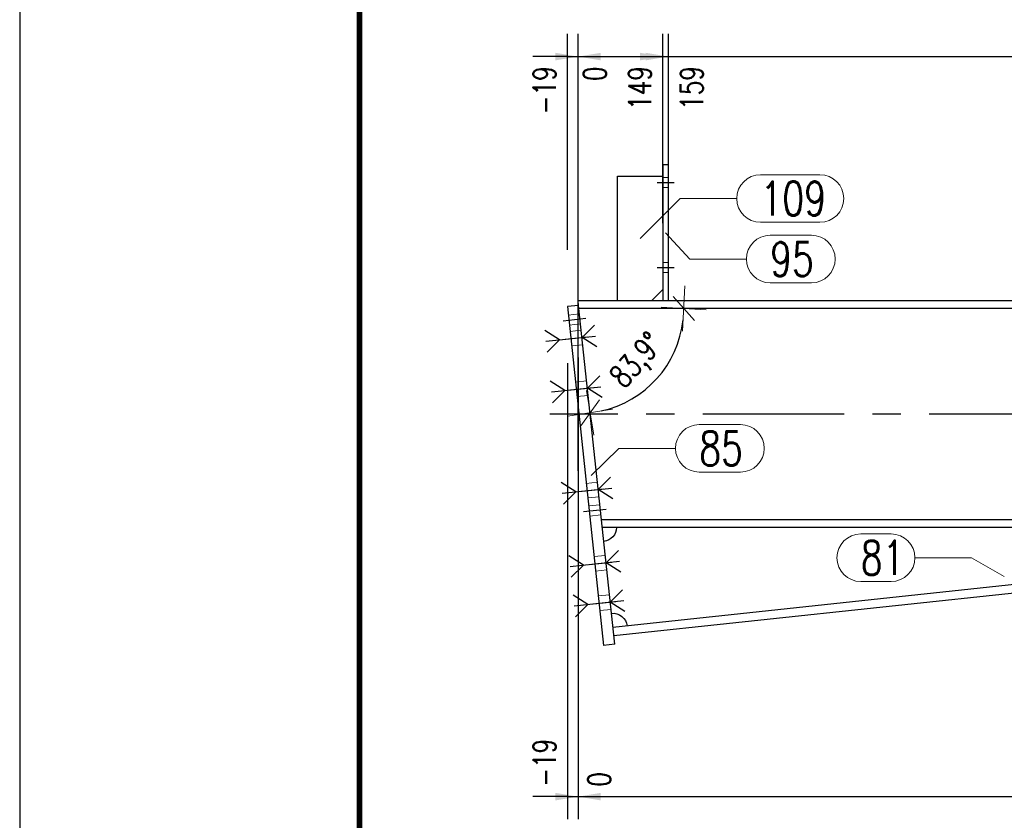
# Model space of a CAD drawing. Header units: millimetres. Extents: x 3526 to 4380, y 11541 to 12002.
# Tile 9 of 127: x 3528 to 3615, y 11625 to 11696. Entities that reach past the tile are written whole.
import ezdxf

# ---------------------------------------------------------------- set-up
doc = ezdxf.new("R2010")
doc.units = ezdxf.units.MM
doc.header["$LTSCALE"] = 10
doc.linetypes.add('HIDDEN', pattern=[0.375, 0.25, -0.125])
doc.linetypes.add('MITTE', pattern=[2, 1.25, -0.25, 0.25, -0.25])
doc.layers.get('Defpoints').update_dxf_attribs({"color": 1})
doc.layers.add('_FORMATKA', color=8, linetype='Continuous', plot=False)
for name, color, linetype, lineweight in [('_RAMKA', 7, 'Continuous', 35), ('PS_DIM', 4, 'Continuous', 13), ('PS_Hidden', 2, 'HIDDEN', 9), ('PS_Pos', 1, 'Continuous', 15), ('PS_SOLID', 7, 'Continuous', 30)]:
    doc.layers.add(name, color=color, linetype=linetype, lineweight=lineweight)
for name, color, linetype in [('PS_BOLT', 4, 'Continuous'), ('PS_MID', 5, 'MITTE'), ('PS_SHAPE', 3, 'Continuous')]:
    doc.layers.add(name, color=color, linetype=linetype)
doc.styles.add('simplex', font='simplex.shx', dxfattribs={"width": 0.75})
doc.dimstyles.new('1_20_GŁ_DS1-LS20', dxfattribs={"dimtxt": 2, "dimasz": 2, "dimexe": 2, "dimexo": 5, "dimgap": 1, "dimtad": 1, "dimjust": 4, "dimdec": 0, "dimlfac": 20, "dimtxsty": 'simplex', "dimblk1": 'NONE', "dimsah": 1, "dimcen": 2, "dimclrd": 256, "dimclre": 256, "dimclrt": 4, "dimadec": 1, "dimazin": 0, "dimtfac": 1, "dimtdec": 0, "dimtmove": 2, "dimatfit": 3, "dimfxl": 1, "dimarcsym": 0})
doc.dimstyles.new('1_20_PRZ', dxfattribs={"dimtxt": 2, "dimasz": 1, "dimexe": 2, "dimexo": 5, "dimgap": 1, "dimtad": 1, "dimdec": 0, "dimlfac": 20, "dimtxsty": 'simplex', "dimblk": 'dimznak', "dimcen": 2, "dimse1": 1, "dimse2": 1, "dimclrd": 256, "dimclrt": 4, "dimadec": 1, "dimazin": 0, "dimtfac": 1, "dimtdec": 0, "dimtix": 1, "dimtmove": 2, "dimatfit": 3, "dimldrblk": 'dim-grot', "dimfxl": 1, "dimarcsym": 0})

# ---------------------------------------------------------------- blocks, each defined once
blk = doc.blocks.new('dimznak')
at = {"color": 0}
for points in [[(0, 2), (0, -2)], [(-2, 0), (2, 0)]]:
    blk.add_lwpolyline(points, dxfattribs=at)
at = {"color": 2}
blk.add_lwpolyline([(1, 1), (-1, -1)], dxfattribs=at)
blk = doc.blocks.new('*D59')
at = {"layer": 'Defpoints', "color": 0, "transparency": 16777216}
for p in [(3576.995, 11670.829), (3577.024, 11670.552), (3660.459, 11670.552), (3582.206, 11662.886), (3580.189, 11640.899)]:
    blk.add_point(p, dxfattribs=at)
at = {"layer": 'PS_DIM', "lineweight": -2, "transparency": 16777216}
blk.add_arc((3577.024, 11670.552), 9.253, 282.28726, 353.80474, dxfattribs=at)
for p, rotation in [((3586.277, 11670.552), 86.90237159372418), ((3578.006, 11661.351), 189.1896311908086)]:
    blk.add_blockref('dimznak', p, dxfattribs=dict(at, rotation=rotation))
at = {"layer": 'PS_DIM', "color": 4, "transparency": 16777216, "insert": (3582.276, 11665.83), "char_height": 2, "attachment_point": 5, "rotation": 48.046, "style": 'simplex'}
blk.add_mtext('83,9°', dxfattribs=at)
blk = doc.blocks.new('dim-grot')
blk.add_hatch(color=256).paths.add_polyline_path([(0, 0), (-2, 0.5), (-2, -0.5)])
blk.add_lwpolyline([(0, 0), (-2, 0.5), (-2, -0.5), (0, 0)])
blk = doc.blocks.new('*D60')
at = {"layer": 'Defpoints', "color": 0, "transparency": 16777216}
for p in [(3579.087, 11651.227), (3660.459, 11651.227), (3649.883, 11649.846), (3619.801, 11649.701), (3580.03, 11642.391)]:
    blk.add_point(p, dxfattribs=at)
at = {"layer": 'PS_DIM', "lineweight": -2, "transparency": 16777216}
blk.add_arc((3662.822, 11651.227), 43.048, 181.33101, 184.76099, dxfattribs=at)
for p, rotation in [((3619.774, 11651.227), 90.66550559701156), ((3620.017, 11646.658), 275.4264971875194)]:
    blk.add_blockref('dimznak', p, dxfattribs=dict(at, rotation=rotation))
at = {"layer": 'PS_DIM', "color": 4, "transparency": 16777216, "insert": (3622.022, 11649.056), "char_height": 2, "attachment_point": 5, "rotation": 273.046, "style": 'simplex'}
blk.add_mtext('6,1°', dxfattribs=at)
blk = doc.blocks.new('*D90')
at = {"layer": 'Defpoints', "color": 0, "transparency": 16777216}
for p in [(3576.952, 11692.799), (3576, 11670.723), (3576.952, 11651.227)]:
    blk.add_point(p, dxfattribs=at)
at = {"layer": 'PS_DIM', "lineweight": -2, "transparency": 16777216}
for p, q in [((3576, 11675.723), (3576, 11694.799)), ((3576.952, 11656.227), (3576.952, 11694.799)), ((3576, 11692.799), (3574, 11692.799)), ((3576, 11692.799), (3576.952, 11692.799)), ((3578.952, 11692.799), (3580.952, 11692.799))]:
    blk.add_line(p, q, dxfattribs=at)
at = {"layer": 'PS_DIM', "transparency": 16777216}
blk.add_solid([(3578.952, 11693.132), (3578.952, 11692.465), (3576.952, 11692.799)], dxfattribs=at)
at = {"layer": 'PS_DIM', "color": 4, "transparency": 16777216, "insert": (3573.98, 11689.814), "char_height": 2, "attachment_point": 5, "rotation": 90, "style": 'simplex'}
blk.add_mtext('-19', dxfattribs=at)
blk = doc.blocks.new('_None')
blk = doc.blocks.new('*D91')
at = {"layer": 'Defpoints', "color": 0, "transparency": 16777216}
for p in [(3576.952, 11692.799), (3576.952, 11671.227), (3576.952, 11651.227)]:
    blk.add_point(p, dxfattribs=at)
at = {"layer": 'PS_DIM', "lineweight": -2, "transparency": 16777216}
for p, q in [((3576.952, 11676.227), (3576.952, 11694.799)), ((3576.952, 11656.227), (3576.952, 11694.799)), ((3574.952, 11692.799), (3572.952, 11692.799)), ((3576.952, 11692.799), (3578.952, 11692.799))]:
    blk.add_line(p, q, dxfattribs=at)
at = {"layer": 'PS_DIM', "transparency": 16777216}
blk.add_solid([(3574.952, 11693.132), (3574.952, 11692.465), (3576.952, 11692.799)], dxfattribs=at)
at = {"layer": 'PS_DIM', "color": 4, "transparency": 16777216, "insert": (3578.425, 11691.279), "char_height": 2, "attachment_point": 5, "rotation": 90, "style": 'simplex'}
blk.add_mtext('0', dxfattribs=at)
blk = doc.blocks.new('*D92')
at = {"layer": 'Defpoints', "color": 0, "transparency": 16777216}
for p in [(3584.426, 11692.799), (3584.426, 11673.076), (3576.952, 11651.227)]:
    blk.add_point(p, dxfattribs=at)
at = {"layer": 'PS_DIM', "lineweight": -2, "transparency": 16777216}
for p, q in [((3576.952, 11656.227), (3576.952, 11694.799)), ((3584.426, 11678.076), (3584.426, 11694.799)), ((3576.952, 11692.799), (3582.426, 11692.799))]:
    blk.add_line(p, q, dxfattribs=at)
at = {"layer": 'PS_DIM', "transparency": 16777216}
blk.add_solid([(3582.426, 11693.132), (3582.426, 11692.465), (3584.426, 11692.799)], dxfattribs=at)
at = {"layer": 'PS_DIM', "color": 4, "transparency": 16777216, "insert": (3582.406, 11690.029), "char_height": 2, "attachment_point": 5, "rotation": 90, "style": 'simplex'}
blk.add_mtext('149', dxfattribs=at)
blk = doc.blocks.new('*D93')
at = {"layer": 'Defpoints', "color": 0, "transparency": 16777216}
for p in [(3584.926, 11692.799), (3584.926, 11673.036), (3576.952, 11651.227)]:
    blk.add_point(p, dxfattribs=at)
at = {"layer": 'PS_DIM', "lineweight": -2, "transparency": 16777216}
for p, q in [((3576.952, 11656.227), (3576.952, 11694.799)), ((3584.926, 11678.036), (3584.926, 11694.799)), ((3576.952, 11692.799), (3582.926, 11692.799))]:
    blk.add_line(p, q, dxfattribs=at)
at = {"layer": 'PS_DIM', "transparency": 16777216}
blk.add_solid([(3582.926, 11693.132), (3582.926, 11692.465), (3584.926, 11692.799)], dxfattribs=at)
at = {"layer": 'PS_DIM', "color": 4, "transparency": 16777216, "insert": (3586.981, 11690.029), "char_height": 2, "attachment_point": 5, "rotation": 90, "style": 'simplex'}
blk.add_mtext('159', dxfattribs=at)
blk = doc.blocks.new('*D94')
at = {"layer": 'Defpoints', "color": 0, "transparency": 16777216}
for p in [(3674.709, 11692.799), (3674.709, 11673.077), (3576.952, 11651.227)]:
    blk.add_point(p, dxfattribs=at)
at = {"layer": 'PS_DIM', "lineweight": -2, "transparency": 16777216}
for p, q in [((3576.952, 11656.227), (3576.952, 11694.799)), ((3674.709, 11678.077), (3674.709, 11694.799)), ((3576.952, 11692.799), (3672.709, 11692.799))]:
    blk.add_line(p, q, dxfattribs=at)
at = {"layer": 'PS_DIM', "transparency": 16777216}
blk.add_solid([(3672.709, 11693.132), (3672.709, 11692.465), (3674.709, 11692.799)], dxfattribs=at)
at = {"layer": 'PS_DIM', "color": 4, "transparency": 16777216, "insert": (3672.689, 11689.172), "char_height": 2, "attachment_point": 5, "rotation": 90, "style": 'simplex'}
blk.add_mtext('2449', dxfattribs=at)
blk = doc.blocks.new('*D95')
at = {"layer": 'Defpoints', "color": 0, "transparency": 16777216}
for p in [(3675.209, 11692.799), (3675.209, 11673.027), (3576.952, 11651.227)]:
    blk.add_point(p, dxfattribs=at)
at = {"layer": 'PS_DIM', "lineweight": -2, "transparency": 16777216}
for p, q in [((3576.952, 11656.227), (3576.952, 11694.799)), ((3675.209, 11678.027), (3675.209, 11694.799)), ((3576.952, 11692.799), (3673.209, 11692.799))]:
    blk.add_line(p, q, dxfattribs=at)
at = {"layer": 'PS_DIM', "transparency": 16777216}
blk.add_solid([(3673.209, 11693.132), (3673.209, 11692.465), (3675.209, 11692.799)], dxfattribs=at)
at = {"layer": 'PS_DIM', "color": 4, "transparency": 16777216, "insert": (3677.199, 11689.172), "char_height": 2, "attachment_point": 5, "rotation": 90, "style": 'simplex'}
blk.add_mtext('2459', dxfattribs=at)
blk = doc.blocks.new('*D96')
at = {"layer": 'Defpoints', "color": 0, "transparency": 16777216}
for p in [(3699.209, 11692.799), (3699.209, 11672.797), (3576.952, 11651.227)]:
    blk.add_point(p, dxfattribs=at)
at = {"layer": 'PS_DIM', "lineweight": -2, "transparency": 16777216}
for p, q in [((3576.952, 11656.227), (3576.952, 11694.799)), ((3699.209, 11677.797), (3699.209, 11694.799)), ((3576.952, 11692.799), (3697.209, 11692.799))]:
    blk.add_line(p, q, dxfattribs=at)
at = {"layer": 'PS_DIM', "transparency": 16777216}
blk.add_solid([(3697.209, 11693.132), (3697.209, 11692.465), (3699.209, 11692.799)], dxfattribs=at)
at = {"layer": 'PS_DIM', "color": 4, "transparency": 16777216, "insert": (3697.189, 11689.172), "char_height": 2, "attachment_point": 5, "rotation": 90, "style": 'simplex'}
blk.add_mtext('4749', dxfattribs=at)
blk = doc.blocks.new('*D97')
at = {"layer": 'Defpoints', "color": 0, "transparency": 16777216}
for p in [(3699.709, 11692.799), (3699.709, 11672.753), (3576.952, 11651.227)]:
    blk.add_point(p, dxfattribs=at)
at = {"layer": 'PS_DIM', "lineweight": -2, "transparency": 16777216}
for p, q in [((3576.952, 11656.227), (3576.952, 11694.799)), ((3699.709, 11677.753), (3699.709, 11694.799)), ((3576.952, 11692.799), (3697.709, 11692.799))]:
    blk.add_line(p, q, dxfattribs=at)
at = {"layer": 'PS_DIM', "transparency": 16777216}
blk.add_solid([(3697.709, 11693.132), (3697.709, 11692.465), (3699.709, 11692.799)], dxfattribs=at)
at = {"layer": 'PS_DIM', "color": 4, "transparency": 16777216, "insert": (3701.14, 11689.172), "char_height": 2, "attachment_point": 5, "rotation": 90, "style": 'simplex'}
blk.add_mtext('4759', dxfattribs=at)
blk = doc.blocks.new('*D98')
at = {"layer": 'Defpoints', "color": 0, "transparency": 16777216}
for p in [(3723.709, 11692.799), (3723.709, 11672.998), (3576.952, 11651.227)]:
    blk.add_point(p, dxfattribs=at)
at = {"layer": 'PS_DIM', "lineweight": -2, "transparency": 16777216}
for p, q in [((3576.952, 11656.227), (3576.952, 11694.799)), ((3723.709, 11677.998), (3723.709, 11694.799)), ((3576.952, 11692.799), (3721.709, 11692.799))]:
    blk.add_line(p, q, dxfattribs=at)
at = {"layer": 'PS_DIM', "transparency": 16777216}
blk.add_solid([(3721.709, 11693.132), (3721.709, 11692.465), (3723.709, 11692.799)], dxfattribs=at)
at = {"layer": 'PS_DIM', "color": 4, "transparency": 16777216, "insert": (3721.689, 11689.172), "char_height": 2, "attachment_point": 5, "rotation": 90, "style": 'simplex'}
blk.add_mtext('7049', dxfattribs=at)
blk = doc.blocks.new('*D99')
at = {"layer": 'Defpoints', "color": 0, "transparency": 16777216}
for p in [(3724.209, 11692.799), (3724.209, 11672.978), (3576.952, 11651.227)]:
    blk.add_point(p, dxfattribs=at)
at = {"layer": 'PS_DIM', "lineweight": -2, "transparency": 16777216}
for p, q in [((3576.952, 11656.227), (3576.952, 11694.799)), ((3724.209, 11677.978), (3724.209, 11694.799)), ((3576.952, 11692.799), (3722.209, 11692.799))]:
    blk.add_line(p, q, dxfattribs=at)
at = {"layer": 'PS_DIM', "transparency": 16777216}
blk.add_solid([(3722.209, 11693.132), (3722.209, 11692.465), (3724.209, 11692.799)], dxfattribs=at)
at = {"layer": 'PS_DIM', "color": 4, "transparency": 16777216, "insert": (3726.151, 11689.172), "char_height": 2, "attachment_point": 5, "rotation": 90, "style": 'simplex'}
blk.add_mtext('7059', dxfattribs=at)
blk = doc.blocks.new('*D100')
at = {"layer": 'Defpoints', "color": 0, "transparency": 16777216}
for p in [(3752.511, 11692.799), (3752.511, 11665.347), (3576.952, 11651.227)]:
    blk.add_point(p, dxfattribs=at)
at = {"layer": 'PS_DIM', "lineweight": -2, "transparency": 16777216}
for p, q in [((3576.952, 11656.227), (3576.952, 11694.799)), ((3752.511, 11670.347), (3752.511, 11694.799)), ((3576.952, 11692.799), (3750.511, 11692.799))]:
    blk.add_line(p, q, dxfattribs=at)
at = {"layer": 'PS_DIM', "transparency": 16777216}
blk.add_solid([(3750.511, 11693.132), (3750.511, 11692.465), (3752.511, 11692.799)], dxfattribs=at)
at = {"layer": 'PS_DIM', "color": 4, "transparency": 16777216, "insert": (3750.491, 11689.172), "char_height": 2, "attachment_point": 5, "rotation": 90, "style": 'simplex'}
blk.add_mtext('7626', dxfattribs=at)
blk = doc.blocks.new('*D101')
at = {"layer": 'Defpoints', "color": 0, "transparency": 16777216}
for p in [(3838.709, 11692.799), (3838.709, 11673.069), (3576.952, 11651.227)]:
    blk.add_point(p, dxfattribs=at)
at = {"layer": 'PS_DIM', "lineweight": -2, "transparency": 16777216}
for p, q in [((3576.952, 11656.227), (3576.952, 11694.799)), ((3838.709, 11678.069), (3838.709, 11694.799)), ((3576.952, 11692.799), (3836.709, 11692.799))]:
    blk.add_line(p, q, dxfattribs=at)
at = {"layer": 'PS_DIM', "transparency": 16777216}
blk.add_solid([(3836.709, 11693.132), (3836.709, 11692.465), (3838.709, 11692.799)], dxfattribs=at)
at = {"layer": 'PS_DIM', "color": 4, "transparency": 16777216, "insert": (3836.689, 11689.172), "char_height": 2, "attachment_point": 5, "rotation": 90, "style": 'simplex'}
blk.add_mtext('9349', dxfattribs=at)
blk = doc.blocks.new('*D102')
at = {"layer": 'Defpoints', "color": 0, "transparency": 16777216}
for p in [(3839.209, 11692.799), (3839.209, 11673.037), (3576.952, 11651.227)]:
    blk.add_point(p, dxfattribs=at)
at = {"layer": 'PS_DIM', "lineweight": -2, "transparency": 16777216}
for p, q in [((3576.952, 11656.227), (3576.952, 11694.799)), ((3839.209, 11678.037), (3839.209, 11694.799)), ((3576.952, 11692.799), (3837.209, 11692.799))]:
    blk.add_line(p, q, dxfattribs=at)
at = {"layer": 'PS_DIM', "transparency": 16777216}
blk.add_solid([(3837.209, 11693.132), (3837.209, 11692.465), (3839.209, 11692.799)], dxfattribs=at)
at = {"layer": 'PS_DIM', "color": 4, "transparency": 16777216, "insert": (3840.776, 11689.172), "char_height": 2, "attachment_point": 5, "rotation": 90, "style": 'simplex'}
blk.add_mtext('9359', dxfattribs=at)
blk = doc.blocks.new('*D103')
at = {"layer": 'Defpoints', "color": 0, "transparency": 16777216}
for p in [(3867.861, 11692.799), (3576.952, 11651.227), (3867.861, 11651.227)]:
    blk.add_point(p, dxfattribs=at)
at = {"layer": 'PS_DIM', "lineweight": -2, "transparency": 16777216}
for p, q in [((3576.952, 11656.227), (3576.952, 11694.799)), ((3867.861, 11656.227), (3867.861, 11694.799)), ((3576.952, 11692.799), (3865.861, 11692.799))]:
    blk.add_line(p, q, dxfattribs=at)
at = {"layer": 'PS_DIM', "transparency": 16777216}
blk.add_solid([(3865.861, 11693.132), (3865.861, 11692.465), (3867.861, 11692.799)], dxfattribs=at)
at = {"layer": 'PS_DIM', "color": 4, "transparency": 16777216, "insert": (3865.841, 11689.136), "char_height": 2, "attachment_point": 5, "rotation": 90, "style": 'simplex'}
blk.add_mtext('9933', dxfattribs=at)
blk = doc.blocks.new('*D104')
at = {"layer": 'Defpoints', "color": 0, "transparency": 16777216}
for p in [(3870.542, 11692.799), (3576.952, 11651.227), (3870.542, 11635.536)]:
    blk.add_point(p, dxfattribs=at)
at = {"layer": 'PS_DIM', "lineweight": -2, "transparency": 16777216}
for p, q in [((3576.952, 11656.227), (3576.952, 11694.799)), ((3870.542, 11640.536), (3870.542, 11694.799)), ((3576.952, 11692.799), (3868.542, 11692.799))]:
    blk.add_line(p, q, dxfattribs=at)
at = {"layer": 'PS_DIM', "transparency": 16777216}
blk.add_solid([(3868.542, 11693.132), (3868.542, 11692.465), (3870.542, 11692.799)], dxfattribs=at)
at = {"layer": 'PS_DIM', "color": 4, "transparency": 16777216, "insert": (3872.153, 11689.172), "char_height": 2, "attachment_point": 5, "rotation": 90, "style": 'simplex'}
blk.add_mtext('9986', dxfattribs=at)
blk = doc.blocks.new('*D105')
at = {"layer": 'Defpoints', "color": 0, "transparency": 16777216}
for p in [(3576, 11670.723), (3576.952, 11651.227), (3576.952, 11627.448)]:
    blk.add_point(p, dxfattribs=at)
at = {"layer": 'PS_DIM', "lineweight": -2, "transparency": 16777216}
for p, q in [((3576, 11665.723), (3576, 11625.448)), ((3576.952, 11646.227), (3576.952, 11625.448)), ((3576, 11627.448), (3574, 11627.448)), ((3576, 11627.448), (3576.952, 11627.448)), ((3578.952, 11627.448), (3580.952, 11627.448))]:
    blk.add_line(p, q, dxfattribs=at)
at = {"layer": 'PS_DIM', "transparency": 16777216}
blk.add_solid([(3578.952, 11627.781), (3578.952, 11627.114), (3576.952, 11627.448)], dxfattribs=at)
at = {"layer": 'PS_DIM', "color": 4, "transparency": 16777216, "insert": (3573.98, 11630.432), "char_height": 2, "attachment_point": 5, "rotation": 90, "style": 'simplex'}
blk.add_mtext('-19', dxfattribs=at)
blk = doc.blocks.new('*D106')
at = {"layer": 'Defpoints', "color": 0, "transparency": 16777216}
for p in [(3576.952, 11671.227), (3576.952, 11651.227), (3576.952, 11627.448)]:
    blk.add_point(p, dxfattribs=at)
at = {"layer": 'PS_DIM', "lineweight": -2, "transparency": 16777216}
for p, q in [((3576.952, 11666.227), (3576.952, 11625.448)), ((3576.952, 11646.227), (3576.952, 11625.448)), ((3574.952, 11627.448), (3572.952, 11627.448)), ((3576.952, 11627.448), (3578.952, 11627.448))]:
    blk.add_line(p, q, dxfattribs=at)
at = {"layer": 'PS_DIM', "transparency": 16777216}
blk.add_solid([(3574.952, 11627.781), (3574.952, 11627.114), (3576.952, 11627.448)], dxfattribs=at)
at = {"layer": 'PS_DIM', "color": 4, "transparency": 16777216, "insert": (3578.819, 11628.968), "char_height": 2, "attachment_point": 5, "rotation": 90, "style": 'simplex'}
blk.add_mtext('0', dxfattribs=at)
blk = doc.blocks.new('*D107')
at = {"layer": 'Defpoints', "color": 0, "transparency": 16777216}
for p in [(3576.952, 11651.227), (3649.959, 11651.227), (3649.959, 11627.448)]:
    blk.add_point(p, dxfattribs=at)
at = {"layer": 'PS_DIM', "lineweight": -2, "transparency": 16777216}
for p, q in [((3576.952, 11646.227), (3576.952, 11625.448)), ((3649.959, 11646.227), (3649.959, 11625.448)), ((3576.952, 11627.448), (3647.959, 11627.448))]:
    blk.add_line(p, q, dxfattribs=at)
at = {"layer": 'PS_DIM', "transparency": 16777216}
blk.add_solid([(3647.959, 11627.781), (3647.959, 11627.114), (3649.959, 11627.448)], dxfattribs=at)
at = {"layer": 'PS_DIM', "color": 4, "transparency": 16777216, "insert": (3647.939, 11630.968), "char_height": 2, "attachment_point": 5, "rotation": 90, "style": 'simplex'}
blk.add_mtext('1460', dxfattribs=at)
blk = doc.blocks.new('*D108')
at = {"layer": 'Defpoints', "color": 0, "transparency": 16777216}
for p in [(3576.952, 11651.227), (3650.709, 11651.227), (3650.709, 11627.448)]:
    blk.add_point(p, dxfattribs=at)
at = {"layer": 'PS_DIM', "lineweight": -2, "transparency": 16777216}
for p, q in [((3576.952, 11646.227), (3576.952, 11625.448)), ((3650.709, 11646.227), (3650.709, 11625.448)), ((3576.952, 11627.448), (3648.709, 11627.448))]:
    blk.add_line(p, q, dxfattribs=at)
at = {"layer": 'PS_DIM', "transparency": 16777216}
blk.add_solid([(3648.709, 11627.781), (3648.709, 11627.114), (3650.709, 11627.448)], dxfattribs=at)
at = {"layer": 'PS_DIM', "color": 4, "transparency": 16777216, "insert": (3652.704, 11630.968), "char_height": 2, "attachment_point": 5, "rotation": 90, "style": 'simplex'}
blk.add_mtext('1475', dxfattribs=at)
blk = doc.blocks.new('*D109')
at = {"layer": 'Defpoints', "color": 0, "transparency": 16777216}
for p in [(3724.609, 11655.902), (3576.952, 11651.227), (3724.609, 11627.448)]:
    blk.add_point(p, dxfattribs=at)
at = {"layer": 'PS_DIM', "lineweight": -2, "transparency": 16777216}
for p, q in [((3724.609, 11650.902), (3724.609, 11625.448)), ((3576.952, 11646.227), (3576.952, 11625.448)), ((3576.952, 11627.448), (3722.609, 11627.448))]:
    blk.add_line(p, q, dxfattribs=at)
at = {"layer": 'PS_DIM', "transparency": 16777216}
blk.add_solid([(3722.609, 11627.781), (3722.609, 11627.114), (3724.609, 11627.448)], dxfattribs=at)
at = {"layer": 'PS_DIM', "color": 4, "transparency": 16777216, "insert": (3722.589, 11631.111), "char_height": 2, "attachment_point": 5, "rotation": 90, "style": 'simplex'}
blk.add_mtext('7067', dxfattribs=at)
blk = doc.blocks.new('*D110')
at = {"layer": 'Defpoints', "color": 0, "transparency": 16777216}
for p in [(3576.952, 11651.227), (3752.861, 11651.227), (3752.861, 11627.448)]:
    blk.add_point(p, dxfattribs=at)
at = {"layer": 'PS_DIM', "lineweight": -2, "transparency": 16777216}
for p, q in [((3576.952, 11646.227), (3576.952, 11625.448)), ((3752.861, 11646.227), (3752.861, 11625.448)), ((3576.952, 11627.448), (3750.861, 11627.448))]:
    blk.add_line(p, q, dxfattribs=at)
at = {"layer": 'PS_DIM', "transparency": 16777216}
blk.add_solid([(3750.861, 11627.781), (3750.861, 11627.114), (3752.861, 11627.448)], dxfattribs=at)
at = {"layer": 'PS_DIM', "color": 4, "transparency": 16777216, "insert": (3750.841, 11631.111), "char_height": 2, "attachment_point": 5, "rotation": 90, "style": 'simplex'}
blk.add_mtext('7633', dxfattribs=at)
blk = doc.blocks.new('*D111')
at = {"layer": 'Defpoints', "color": 0, "transparency": 16777216}
for p in [(3839.609, 11655.902), (3576.952, 11651.227), (3839.609, 11627.448)]:
    blk.add_point(p, dxfattribs=at)
at = {"layer": 'PS_DIM', "lineweight": -2, "transparency": 16777216}
for p, q in [((3839.609, 11650.902), (3839.609, 11625.448)), ((3576.952, 11646.227), (3576.952, 11625.448)), ((3576.952, 11627.448), (3837.609, 11627.448))]:
    blk.add_line(p, q, dxfattribs=at)
at = {"layer": 'PS_DIM', "transparency": 16777216}
blk.add_solid([(3837.609, 11627.781), (3837.609, 11627.114), (3839.609, 11627.448)], dxfattribs=at)
at = {"layer": 'PS_DIM', "color": 4, "transparency": 16777216, "insert": (3837.589, 11631.111), "char_height": 2, "attachment_point": 5, "rotation": 90, "style": 'simplex'}
blk.add_mtext('9367', dxfattribs=at)
blk = doc.blocks.new('*D112')
at = {"layer": 'Defpoints', "color": 0, "transparency": 16777216}
for p in [(3576.952, 11651.227), (3867.861, 11651.227), (3867.861, 11627.448)]:
    blk.add_point(p, dxfattribs=at)
at = {"layer": 'PS_DIM', "lineweight": -2, "transparency": 16777216}
for p, q in [((3576.952, 11646.227), (3576.952, 11625.448)), ((3867.861, 11646.227), (3867.861, 11625.448)), ((3576.952, 11627.448), (3865.861, 11627.448))]:
    blk.add_line(p, q, dxfattribs=at)
at = {"layer": 'PS_DIM', "transparency": 16777216}
blk.add_solid([(3865.861, 11627.781), (3865.861, 11627.114), (3867.861, 11627.448)], dxfattribs=at)
at = {"layer": 'PS_DIM', "color": 4, "transparency": 16777216, "insert": (3865.841, 11631.111), "char_height": 2, "attachment_point": 5, "rotation": 90, "style": 'simplex'}
blk.add_mtext('9933', dxfattribs=at)
blk = doc.blocks.new('*D113')
at = {"layer": 'Defpoints', "color": 0, "transparency": 16777216}
for p in [(3576.952, 11651.227), (3870.542, 11635.536), (3870.542, 11627.448)]:
    blk.add_point(p, dxfattribs=at)
at = {"layer": 'PS_DIM', "lineweight": -2, "transparency": 16777216}
for p, q in [((3576.952, 11646.227), (3576.952, 11625.448)), ((3870.542, 11630.536), (3870.542, 11625.448)), ((3576.952, 11627.448), (3868.542, 11627.448))]:
    blk.add_line(p, q, dxfattribs=at)
at = {"layer": 'PS_DIM', "transparency": 16777216}
blk.add_solid([(3868.542, 11627.781), (3868.542, 11627.114), (3870.542, 11627.448)], dxfattribs=at)
at = {"layer": 'PS_DIM', "color": 4, "transparency": 16777216, "insert": (3872.574, 11631.075), "char_height": 2, "attachment_point": 5, "rotation": 90, "style": 'simplex'}
blk.add_mtext('9986', dxfattribs=at)
blk = doc.blocks.new('*X348')
at = {"color": 30, "linetype": 'Continuous'}
for p, q in [((3577.297, 11667.995), (3578.388, 11669.077)), ((3575.308, 11667.783), (3574.013, 11668.61)), ((3574.115, 11667.656), (3578.49, 11668.122)), ((3578.592, 11667.168), (3577.297, 11667.995)), ((3574.217, 11666.701), (3575.308, 11667.783))]:
    blk.add_line(p, q, dxfattribs=at)
blk = doc.blocks.new('*X350')
at = {"color": 30, "linetype": 'Continuous'}
for p, q in [((3577.775, 11663.521), (3578.866, 11664.602)), ((3575.786, 11663.308), (3574.491, 11664.135)), ((3574.593, 11663.181), (3578.968, 11663.648)), ((3574.695, 11662.226), (3575.786, 11663.308)), ((3579.07, 11662.693), (3577.775, 11663.521))]:
    blk.add_line(p, q, dxfattribs=at)
blk = doc.blocks.new('*X357')
at = {"color": 30, "linetype": 'Continuous'}
for p, q in [((3576.741, 11654.359), (3575.446, 11655.186)), ((3578.73, 11654.571), (3579.821, 11655.653)), ((3575.548, 11654.232), (3579.923, 11654.699)), ((3575.65, 11653.277), (3576.741, 11654.359)), ((3580.025, 11653.744), (3578.73, 11654.571))]:
    blk.add_line(p, q, dxfattribs=at)
blk = doc.blocks.new('*X363')
at = {"color": 30, "linetype": 'Continuous'}
for p, q in [((3579.42, 11648.108), (3580.511, 11649.19)), ((3577.431, 11647.896), (3576.136, 11648.723)), ((3576.238, 11647.768), (3580.613, 11648.235)), ((3580.715, 11647.281), (3579.42, 11648.108)), ((3576.339, 11646.814), (3577.431, 11647.896))]:
    blk.add_line(p, q, dxfattribs=at)
blk = doc.blocks.new('*X366')
at = {"layer": 'PS_Hidden', "color": 2, "linetype": 'HIDDEN'}
for p, q in [((3584.926, 11682.127), (3584.426, 11682.127)), ((3584.926, 11681.227), (3584.426, 11681.227)), ((3584.926, 11674.627), (3584.426, 11674.627)), ((3584.926, 11673.727), (3584.426, 11673.727)), ((3577.074, 11670.083), (3576.08, 11669.977)), ((3577.17, 11669.188), (3576.175, 11669.082)), ((3577.228, 11668.641), (3576.234, 11668.535)), ((3577.366, 11667.349), (3576.372, 11667.243)), ((3577.706, 11664.167), (3576.711, 11664.061)), ((3577.844, 11662.874), (3576.849, 11662.768)), ((3578.661, 11655.218), (3577.666, 11655.112)), ((3578.799, 11653.925), (3577.804, 11653.819)), ((3578.873, 11653.229), (3577.879, 11653.123)), ((3578.968, 11652.334), (3577.974, 11652.228)), ((3579.351, 11648.754), (3578.356, 11648.648)), ((3579.488, 11647.462), (3578.494, 11647.356)), ((3579.722, 11645.274), (3578.728, 11645.168)), ((3579.86, 11643.981), (3578.866, 11643.875))]:
    blk.add_line(p, q, dxfattribs=at)
at = {"layer": 'PS_MID', "color": 5, "linetype": 'MITTE'}
for p, q in [((3583.926, 11681.677), (3585.426, 11681.677)), ((3583.926, 11681.677), (3585.426, 11681.677)), ((3583.926, 11681.677), (3585.426, 11681.677)), ((3583.926, 11681.677), (3585.426, 11681.677)), ((3583.926, 11674.177), (3585.426, 11674.177)), ((3583.926, 11674.177), (3585.426, 11674.177)), ((3583.926, 11674.177), (3585.426, 11674.177)), ((3583.926, 11674.177), (3585.426, 11674.177)), ((3575.63, 11669.477), (3577.619, 11669.689)), ((3575.63, 11669.477), (3577.619, 11669.689)), ((3575.805, 11667.836), (3577.794, 11668.048)), ((3575.805, 11667.836), (3577.794, 11668.048)), ((3576.283, 11663.361), (3578.272, 11663.574)), ((3576.283, 11663.361), (3578.272, 11663.574)), ((3660.459, 11661.227), (3574.452, 11661.227)), ((3577.238, 11654.412), (3579.227, 11654.624)), ((3577.238, 11654.412), (3579.227, 11654.624)), ((3577.429, 11652.622), (3579.418, 11652.835)), ((3577.429, 11652.622), (3579.418, 11652.835)), ((3577.928, 11647.949), (3579.917, 11648.161)), ((3577.928, 11647.949), (3579.917, 11648.161)), ((3578.299, 11644.469), (3580.288, 11644.681)), ((3578.299, 11644.469), (3580.288, 11644.681))]:
    blk.add_line(p, q, dxfattribs=at)
at = {"layer": 'PS_SOLID', "color": 7, "linetype": 'Continuous'}
for p, q in [((3584.426, 11683.227), (3584.426, 11671.227)), ((3584.926, 11683.227), (3584.426, 11683.227)), ((3584.926, 11671.227), (3584.926, 11683.227)), ((3580.426, 11671.227), (3580.426, 11682.227)), ((3580.426, 11682.227), (3584.426, 11682.227)), ((3583.426, 11671.227), (3584.426, 11672.227)), ((3576.995, 11670.829), (3576, 11670.723)), ((3576, 11670.723), (3579.195, 11640.793)), ((3660.459, 11671.227), (3576.952, 11671.227)), ((3576.995, 11670.829), (3576.952, 11671.227)), ((3580.189, 11640.899), (3576.995, 11670.829)), ((3660.459, 11670.552), (3577.024, 11670.552)), ((3660.459, 11651.902), (3579.015, 11651.902)), ((3660.459, 11651.227), (3579.087, 11651.227)), ((3649.883, 11649.846), (3580.03, 11642.391)), ((3649.963, 11649.1), (3580.109, 11641.645)), ((3580.189, 11640.899), (3579.195, 11640.793))]:
    blk.add_line(p, q, dxfattribs=at)
at = {"layer": 'PS_SOLID', "extrusion": (0, 0, -1)}
for centre, start, end in [((-3579.087, 11651.227), 180, 263.908), ((-3580.03, 11642.391), 83.908, 173.908)]:
    blk.add_arc(centre, 1.25, start, end, dxfattribs=at)
blk = doc.blocks.new('*X367')
at = {"color": 30, "linetype": 'Continuous'}
for p, q in [((3579.791, 11644.628), (3580.882, 11645.71)), ((3577.802, 11644.416), (3576.507, 11645.243)), ((3576.609, 11644.288), (3580.984, 11644.755)), ((3581.086, 11643.801), (3579.791, 11644.628)), ((3576.711, 11643.334), (3577.802, 11644.416))]:
    blk.add_line(p, q, dxfattribs=at)
blk = doc.blocks.new('*X373')
at = {"color": 1}
for p, q in [((3593.062, 11682.362), (3598.312, 11682.362)), ((3582.426, 11676.727), (3585.962, 11680.262)), ((3585.962, 11680.262), (3590.962, 11680.262)), ((3593.062, 11678.162), (3598.312, 11678.162))]:
    blk.add_line(p, q, dxfattribs=at)
for centre, start, end in [((3593.062, 11680.262), 90, 270), ((3598.312, 11680.262), 270, 90)]:
    blk.add_arc(centre, 2.1, start, end, dxfattribs=at)
at = {"color": 2, "style": 'simplex', "width": 0.75}
blk.add_text('109', height=3, dxfattribs=at).set_placement((3593.062, 11678.762))
blk = doc.blocks.new('*X374')
at = {"color": 1}
for p, q in [((3584.676, 11677.227), (3586.812, 11674.919)), ((3593.912, 11677.019), (3597.555, 11677.019)), ((3586.812, 11674.919), (3591.812, 11674.919)), ((3593.912, 11672.819), (3597.555, 11672.819))]:
    blk.add_line(p, q, dxfattribs=at)
for centre, start, end in [((3593.912, 11674.919), 90, 270), ((3597.555, 11674.919), 270, 90)]:
    blk.add_arc(centre, 2.1, start, end, dxfattribs=at)
at = {"color": 2, "style": 'simplex', "width": 0.75}
blk.add_text('95', height=3, dxfattribs=at).set_placement((3593.912, 11673.419))
blk = doc.blocks.new('*X375')
at = {"color": 1}
for p, q in [((3587.65, 11660.302), (3591.293, 11660.302)), ((3578.095, 11655.811), (3580.55, 11658.202)), ((3580.55, 11658.202), (3585.55, 11658.202)), ((3587.65, 11656.102), (3591.293, 11656.102))]:
    blk.add_line(p, q, dxfattribs=at)
for centre, start, end in [((3587.65, 11658.202), 90, 270), ((3591.293, 11658.202), 270, 90)]:
    blk.add_arc(centre, 2.1, start, end, dxfattribs=at)
at = {"color": 2, "style": 'simplex', "width": 0.75}
blk.add_text('85', height=3, dxfattribs=at).set_placement((3587.65, 11656.702))
blk = doc.blocks.new('*X393')
at = {"color": 1}
for p, q in [((3601.913, 11650.643), (3604.592, 11650.643)), ((3606.692, 11648.543), (3611.692, 11648.543)), ((3614.589, 11646.875), (3611.692, 11648.543)), ((3601.913, 11646.443), (3604.592, 11646.443))]:
    blk.add_line(p, q, dxfattribs=at)
for centre, start, end in [((3601.913, 11648.543), 90, 270), ((3604.592, 11648.543), 270, 90)]:
    blk.add_arc(centre, 2.1, start, end, dxfattribs=at)
at = {"color": 2, "style": 'simplex', "width": 0.75}
blk.add_text('81', height=3, dxfattribs=at).set_placement((3601.913, 11647.043))

msp = doc.modelspace()

# ---------------------------------------------------------------- linework, layer by layer
at = {"layer": '_FORMATKA', "lineweight": -3}
msp.add_lwpolyline([(3527.638, 11553.623), (4377.638, 11553.623), (4377.638, 11973.623), (3527.638, 11973.623)], close=True, dxfattribs=at)
at = {"layer": '_RAMKA', "lineweight": -3, "const_width": 0.5}
msp.add_lwpolyline([(3557.638, 11563.623), (4367.638, 11563.623), (4367.638, 11963.623), (3557.638, 11963.623)], close=True, dxfattribs=at)

# ---------------------------------------------------------------- block references
at = {"layer": 'PS_BOLT', "color": 30}
for name in ['*X348', '*X350', '*X357', '*X363', '*X367']:
    msp.add_blockref(name, (0, 0), dxfattribs=at)
at = {"layer": 'PS_Pos'}
for name in ['*X373', '*X374', '*X375', '*X393']:
    msp.add_blockref(name, (0, 0), dxfattribs=at)
at = {"layer": 'PS_SHAPE'}
msp.add_blockref('*X366', (0, 0), dxfattribs=at)

# ---------------------------------------------------------------- dimensions: what is measured, and where the dimension line sits
at = {"layer": 'PS_DIM'}
for base, p1, p2, text, picture, middle in [((3576.952, 11692.799), (3576, 11670.723), (3576.952, 11651.227), '-19', '*D90', (3573.98, 11689.814)), ((3576.952, 11692.799), (3576.952, 11671.227), (3576.952, 11651.227), '0', '*D91', (3578.425, 11691.279)), ((3674.709, 11692.799), (3576.952, 11651.227), (3674.709, 11673.077), '2449', '*D94', (3672.689, 11689.172)), ((3675.209, 11692.799), (3576.952, 11651.227), (3675.209, 11673.027), '2459', '*D95', (3677.199, 11689.172)), ((3699.209, 11692.799), (3576.952, 11651.227), (3699.209, 11672.797), '4749', '*D96', (3697.189, 11689.172)), ((3699.709, 11692.799), (3576.952, 11651.227), (3699.709, 11672.753), '4759', '*D97', (3701.14, 11689.172)), ((3723.709, 11692.799), (3576.952, 11651.227), (3723.709, 11672.998), '7049', '*D98', (3721.689, 11689.172)), ((3724.209, 11692.799), (3576.952, 11651.227), (3724.209, 11672.978), '7059', '*D99', (3726.151, 11689.172)), ((3752.511, 11692.799), (3576.952, 11651.227), (3752.511, 11665.347), '7626', '*D100', (3750.491, 11689.172)), ((3838.709, 11692.799), (3576.952, 11651.227), (3838.709, 11673.069), '9349', '*D101', (3836.689, 11689.172)), ((3839.209, 11692.799), (3576.952, 11651.227), (3839.209, 11673.037), '9359', '*D102', (3840.776, 11689.172)), ((3867.861, 11692.799), (3576.952, 11651.227), (3867.861, 11651.227), '9933', '*D103', (3865.841, 11689.136)), ((3870.542, 11692.799), (3576.952, 11651.227), (3870.542, 11635.536), '9986', '*D104', (3872.153, 11689.172)), ((3576.952, 11627.448), (3576, 11670.723), (3576.952, 11651.227), '-19', '*D105', (3573.98, 11630.432)), ((3576.952, 11627.448), (3576.952, 11671.227), (3576.952, 11651.227), '0', '*D106', (3578.819, 11628.968)), ((3724.609, 11627.448), (3576.952, 11651.227), (3724.609, 11655.902), '7067', '*D109', (3722.589, 11631.111)), ((3839.609, 11627.448), (3576.952, 11651.227), (3839.609, 11655.902), '9367', '*D111', (3837.589, 11631.111)), ((3752.861, 11627.448), (3576.952, 11651.227), (3752.861, 11651.227), '7633', '*D110', (3750.841, 11631.111)), ((3867.861, 11627.448), (3576.952, 11651.227), (3867.861, 11651.227), '9933', '*D112', (3865.841, 11631.111)), ((3870.542, 11627.448), (3576.952, 11651.227), (3870.542, 11635.536), '9986', '*D113', (3872.574, 11631.075))]:
    dim = msp.add_linear_dim(base=base, p1=p1, p2=p2, text=text, dimstyle='1_20_GŁ_DS1-LS20', dxfattribs=at)
    dim.commit()
    dim.dimension.update_dxf_attribs({"geometry": picture, "text_midpoint": middle, "dimtype": 128, "text_rotation": 90})
for base, p2, picture, middle in [((3584.426, 11692.799), (3584.426, 11673.076), '*D92', (3582.406, 11690.029)), ((3584.926, 11692.799), (3584.926, 11673.036), '*D93', (3586.981, 11690.029)), ((3649.959, 11627.448), (3649.959, 11651.227), '*D107', (3647.939, 11630.968)), ((3650.709, 11627.448), (3650.709, 11651.227), '*D108', (3652.704, 11630.968))]:
    dim = msp.add_linear_dim(base=base, p1=(3576.952, 11651.227), p2=p2, dimstyle='1_20_GŁ_DS1-LS20', dxfattribs=at)
    dim.commit()
    dim.dimension.update_dxf_attribs({"geometry": picture, "text_midpoint": middle, "dimtype": 128, "text_rotation": 90})
for base, line1, line2, picture, middle in [((3582.206, 11662.886), ((3660.459, 11670.552), (3577.024, 11670.552)), ((3580.189, 11640.899), (3576.995, 11670.829)), '*D59', (3582.276, 11665.83)), ((3619.801, 11649.701), ((3660.459, 11651.227), (3579.087, 11651.227)), ((3649.883, 11649.846), (3580.03, 11642.391)), '*D60', (3622.022, 11649.056))]:
    dim = msp.add_angular_dim_2l(base=base, line1=line1, line2=line2, dimstyle='1_20_PRZ', dxfattribs=at)
    dim.commit()
    dim.dimension.update_dxf_attribs({"geometry": picture, "text_midpoint": middle})

doc.saveas('drawing.dxf')
